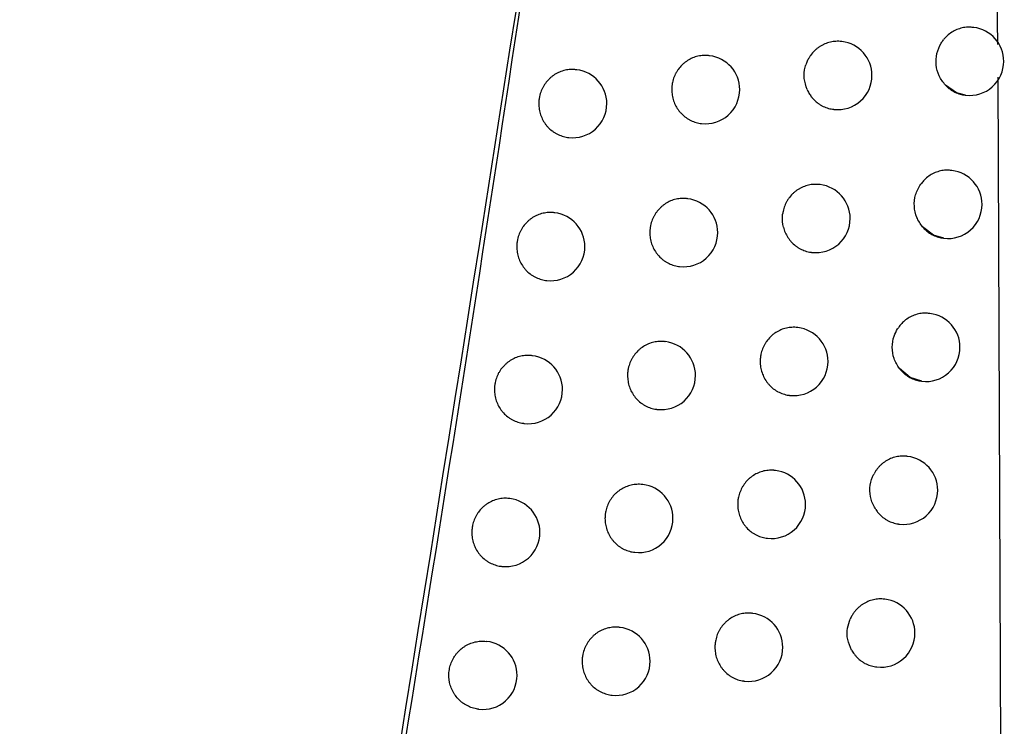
# Model space of a CAD drawing. Header units: millimetres. Extents: x -0.66 to 0.91, y -0.4 to 0.64.
# Tile 38 of 241: x -0.1185 to -0.1041, y 0.075 to 0.0853. Entities that reach past the tile are written whole.
import ezdxf

# ---------------------------------------------------------------- set-up
doc = ezdxf.new("R2010")
doc.units = ezdxf.units.MM
doc.layers.add('FORMAT', color=7, linetype='Continuous')

msp = doc.modelspace()

# ---------------------------------------------------------------- linework, layer by layer
at = {"layer": 'FORMAT', "color": 7, "linetype": 'Continuous', "lineweight": 25}
for p, q in [((-0.104168, 0.084961), (-0.104326, 0.095375)), ((-0.104523, 0.085209), (-0.104532, 0.08521)), ((-0.106455, 0.085001), (-0.106464, 0.085002)), ((-0.108395, 0.084794), (-0.108403, 0.084795)), ((-0.110342, 0.084588), (-0.11035, 0.084589)), ((-0.104074, 0.062409), (-0.104163, 0.084479)), ((-0.104648, 0.084216), (-0.104642, 0.084216)), ((-0.10658, 0.084009), (-0.106574, 0.084008)), ((-0.10852, 0.083802), (-0.108514, 0.083801)), ((-0.110468, 0.083596), (-0.110461, 0.083596)), ((-0.104841, 0.083113), (-0.10485, 0.083114)), ((-0.106775, 0.082905), (-0.106784, 0.082906)), ((-0.108716, 0.082699), (-0.108725, 0.0827)), ((-0.110665, 0.082493), (-0.110673, 0.082494)), ((-0.104966, 0.082121), (-0.10496, 0.08212)), ((-0.1069, 0.081913), (-0.106894, 0.081913)), ((-0.108841, 0.081707), (-0.108835, 0.081706)), ((-0.11079, 0.081501), (-0.110784, 0.0815)), ((-0.105164, 0.081018), (-0.105173, 0.081019)), ((-0.1071, 0.080811), (-0.107108, 0.080812)), ((-0.109042, 0.080604), (-0.10905, 0.080605)), ((-0.110992, 0.080399), (-0.111, 0.0804)), ((-0.105289, 0.080026), (-0.105283, 0.080025)), ((-0.107225, 0.079818), (-0.107219, 0.079818)), ((-0.109167, 0.079612), (-0.109161, 0.079611)), ((-0.111118, 0.079407), (-0.111111, 0.079406)), ((-0.105492, 0.078924), (-0.105501, 0.078925)), ((-0.107429, 0.078716), (-0.107437, 0.078717)), ((-0.109373, 0.07851), (-0.109381, 0.078511)), ((-0.111324, 0.078305), (-0.111332, 0.078306)), ((-0.105617, 0.077931), (-0.105611, 0.077931)), ((-0.107554, 0.077724), (-0.107548, 0.077724)), ((-0.109498, 0.077518), (-0.109492, 0.077517)), ((-0.111449, 0.077313), (-0.111443, 0.077312)), ((-0.105824, 0.07683), (-0.105833, 0.076831)), ((-0.107762, 0.076623), (-0.107771, 0.076624)), ((-0.109707, 0.076417), (-0.109716, 0.076418)), ((-0.11166, 0.076212), (-0.111668, 0.076213)), ((-0.105949, 0.075838), (-0.105943, 0.075837)), ((-0.107887, 0.075631), (-0.107881, 0.07563)), ((-0.109833, 0.075425), (-0.109826, 0.075424)), ((-0.111786, 0.07522), (-0.111779, 0.075219))]:
    msp.add_line(p, q, dxfattribs=at)
at = {"layer": 'FORMAT', "color": 7, "linetype": 'Continuous', "lineweight": 25, "flags": 128}
for points in [[(-0.104642, 0.084216), (-0.104773, 0.08425), (-0.104937, 0.084362)], [(-0.10496, 0.08212), (-0.10511, 0.082163), (-0.105272, 0.082285)], [(-0.105283, 0.080025), (-0.105454, 0.080078), (-0.105613, 0.080211)]]:
    msp.add_lwpolyline(points, dxfattribs=at)
at = {"layer": 'FORMAT', "color": 7, "linetype": 'Continuous', "lineweight": 25}
for centre, start, end in [((-0.104582, 0.084712), 0, 83.1656), ((-0.106514, 0.084505), 0, 83.1656), ((-0.108454, 0.084298), 0, 83.1656), ((-0.104582, 0.084712), 263.1656, 0), ((-0.110402, 0.084092), 0, 83.1656), ((-0.106514, 0.084505), 263.1656, 0), ((-0.108454, 0.084298), 263.1656, 0), ((-0.110402, 0.084092), 263.1656, 0), ((-0.104901, 0.082616), 0, 83.1656), ((-0.106834, 0.082409), 0, 83.1656), ((-0.108776, 0.082202), 0, 83.1656), ((-0.104901, 0.082616), 263.1656, 0), ((-0.110724, 0.081997), 0, 83.1656), ((-0.106834, 0.082409), 263.1656, 0), ((-0.108776, 0.082202), 263.1656, 0), ((-0.110724, 0.081997), 263.1656, 0), ((-0.105224, 0.080521), 0, 83.1656), ((-0.107159, 0.080314), 0, 83.1656), ((-0.109102, 0.080108), 0, 83.1656), ((-0.105224, 0.080521), 263.1656, 0), ((-0.111052, 0.079902), 0, 83.1656), ((-0.107159, 0.080314), 263.1656, 0), ((-0.109102, 0.080108), 263.1656, 0), ((-0.111052, 0.079902), 263.1656, 0), ((-0.105551, 0.078427), 0, 83.1656), ((-0.107488, 0.07822), 0, 83.1656), ((-0.109432, 0.078014), 0, 83.1656), ((-0.105551, 0.078427), 263.1656, 0), ((-0.111383, 0.077808), 0, 83.1656), ((-0.107488, 0.07822), 263.1656, 0), ((-0.109432, 0.078014), 263.1656, 0), ((-0.111383, 0.077808), 263.1656, 0), ((-0.105884, 0.076334), 0, 83.1656), ((-0.107822, 0.076127), 0, 83.1656), ((-0.109767, 0.075921), 0, 83.1656), ((-0.105884, 0.076334), 263.1656, 0), ((-0.111719, 0.075715), 0, 83.1656), ((-0.107822, 0.076127), 263.1656, 0), ((-0.109767, 0.075921), 263.1656, 0), ((-0.111719, 0.075715), 263.1656, 0)]:
    msp.add_arc(centre, 0.0005, start, end, dxfattribs=at)
for points, knots in [([(-0.123089, 0.021373), (-0.12168, 0.027961), (-0.118862, 0.041138), (-0.115148, 0.061018), (-0.111776, 0.080972), (-0.109875, 0.094334), (-0.108924, 0.101017)], [0, 0, 0, 0, 0.249742, 0.499588, 0.749742, 1, 1, 1, 1]), ([(-0.110005, 0.093385), (-0.11188, 0.081283), (-0.11475, 0.062761), (-0.119355, 0.03878), (-0.121925, 0.026883), (-0.123123, 0.021338)], [0, 0, 0, 0, 0.50155, 0.767642, 1, 1, 1, 1]), ([(-0.104532, 0.085208), (-0.104551, 0.08521), (-0.104598, 0.085216), (-0.104672, 0.085208), (-0.104752, 0.085186), (-0.104828, 0.085151), (-0.104887, 0.085108), (-0.104934, 0.085066), (-0.104956, 0.085039), (-0.104967, 0.085025)], [0, 0, 0, 0, 0.11851, 0.284508, 0.455316, 0.621324, 0.792196, 0.895522, 1, 1, 1, 1]), ([(-0.106464, 0.085002), (-0.10647, 0.085002), (-0.106489, 0.085005), (-0.106523, 0.085006), (-0.106564, 0.085004), (-0.106605, 0.084998), (-0.106645, 0.084989), (-0.106685, 0.084976), (-0.106723, 0.08496), (-0.10676, 0.084941), (-0.106795, 0.084919), (-0.106829, 0.084893), (-0.10687, 0.084856), (-0.106906, 0.084813), (-0.106935, 0.084769), (-0.106956, 0.084732), (-0.106972, 0.084696), (-0.106981, 0.084669), (-0.106984, 0.08466)], [0, 0, 0, 0, 0.026839, 0.089598, 0.150401, 0.211626, 0.274182, 0.337199, 0.397995, 0.459216, 0.521777, 0.584803, 0.645377, 0.768601, 0.831404, 0.873206, 0.957483, 1, 1, 1, 1]), ([(-0.104937, 0.084362), (-0.104971, 0.084406), (-0.105039, 0.084493), (-0.10508, 0.084659), (-0.10507, 0.084828), (-0.105021, 0.084951), (-0.104978, 0.085011), (-0.104967, 0.085025)], [0, 0, 0, 0, 0.230864, 0.461726, 0.692625, 0.923535, 1, 1, 1, 1]), ([(-0.108403, 0.084794), (-0.10841, 0.084795), (-0.10843, 0.084799), (-0.108464, 0.084799), (-0.108505, 0.084797), (-0.108546, 0.084791), (-0.108586, 0.084782), (-0.108626, 0.08477), (-0.108677, 0.084748), (-0.108725, 0.08472), (-0.10877, 0.084686), (-0.108811, 0.084649), (-0.108848, 0.084606), (-0.108878, 0.084559), (-0.108905, 0.08451), (-0.108926, 0.084457), (-0.108941, 0.084399), (-0.108949, 0.084351), (-0.10895, 0.084316), (-0.10895, 0.084298)], [0, 0, 0, 0, 0.023228, 0.074216, 0.12353, 0.173185, 0.223921, 0.27503, 0.324337, 0.424631, 0.475741, 0.524941, 0.625023, 0.676026, 0.725075, 0.824847, 0.875692, 0.9375, 1, 1, 1, 1]), ([(-0.106966, 0.0843), (-0.106984, 0.084353), (-0.107018, 0.08446), (-0.107006, 0.084586), (-0.106987, 0.084649), (-0.106984, 0.08466)], [0, 0, 0, 0, 0.455595, 0.911189, 1, 1, 1, 1]), ([(-0.110351, 0.084588), (-0.110357, 0.084589), (-0.110378, 0.084593), (-0.110412, 0.084593), (-0.110453, 0.084591), (-0.110494, 0.084586), (-0.110535, 0.084576), (-0.110575, 0.084564), (-0.110626, 0.084542), (-0.110674, 0.084514), (-0.110719, 0.084481), (-0.11076, 0.084443), (-0.110797, 0.0844), (-0.110827, 0.084354), (-0.110854, 0.084304), (-0.110875, 0.084252), (-0.11089, 0.084194), (-0.110898, 0.084145), (-0.110899, 0.08411), (-0.1109, 0.084092)], [0, 0, 0, 0, 0.024275, 0.075197, 0.124386, 0.173916, 0.224523, 0.275502, 0.324686, 0.424727, 0.475704, 0.524838, 0.624779, 0.675706, 0.724771, 0.824571, 0.875426, 0.937367, 1, 1, 1, 1]), ([(-0.104937, 0.084362), (-0.104923, 0.084349), (-0.104897, 0.084323), (-0.104845, 0.084285), (-0.10478, 0.08425), (-0.104711, 0.084226), (-0.104666, 0.08422), (-0.104648, 0.084218)], [0, 0, 0, 0, 0.167532, 0.337277, 0.581894, 0.833489, 1, 1, 1, 1]), ([(-0.10895, 0.084298), (-0.10895, 0.084284), (-0.108949, 0.084257), (-0.108944, 0.084215), (-0.108936, 0.084174), (-0.108924, 0.084133), (-0.108904, 0.084081), (-0.108877, 0.084032), (-0.108845, 0.083987), (-0.108809, 0.083944), (-0.108768, 0.083907), (-0.108723, 0.083875), (-0.108676, 0.083847), (-0.108625, 0.083825), (-0.108572, 0.083811), (-0.108541, 0.083804), (-0.108524, 0.083803), (-0.10852, 0.083803)], [0, 0, 0, 0, 0.05682, 0.114034, 0.172494, 0.231383, 0.288203, 0.403769, 0.462653, 0.519536, 0.635224, 0.694167, 0.751208, 0.867218, 0.926324, 0.983546, 1, 1, 1, 1]), ([(-0.106966, 0.0843), (-0.106962, 0.084291), (-0.106949, 0.084263), (-0.106928, 0.084227), (-0.106902, 0.084191), (-0.106869, 0.084151), (-0.106828, 0.084114), (-0.106783, 0.084082), (-0.106736, 0.084054), (-0.106686, 0.084032), (-0.106633, 0.084018), (-0.106602, 0.084011), (-0.106584, 0.08401), (-0.10658, 0.084009)], [0, 0, 0, 0, 0.059975, 0.181053, 0.242227, 0.322072, 0.484452, 0.567175, 0.647419, 0.810608, 0.893742, 0.974423, 1, 1, 1, 1]), ([(-0.1109, 0.084092), (-0.110899, 0.084079), (-0.110899, 0.084051), (-0.110893, 0.084009), (-0.110885, 0.083968), (-0.110873, 0.083927), (-0.110853, 0.083875), (-0.110826, 0.083826), (-0.110794, 0.08378), (-0.110758, 0.083738), (-0.110716, 0.083701), (-0.110671, 0.083669), (-0.110623, 0.083641), (-0.110572, 0.083619), (-0.110519, 0.083605), (-0.110488, 0.083598), (-0.110471, 0.083597), (-0.110468, 0.083597)], [0, 0, 0, 0, 0.056941, 0.114278, 0.172862, 0.231877, 0.288818, 0.404634, 0.463646, 0.520612, 0.636474, 0.695508, 0.752542, 0.868544, 0.927649, 0.98477, 1, 1, 1, 1]), ([(-0.104851, 0.083112), (-0.10487, 0.083115), (-0.104916, 0.08312), (-0.104991, 0.083112), (-0.10507, 0.083091), (-0.105146, 0.083055), (-0.105209, 0.08301), (-0.105261, 0.082961), (-0.105287, 0.082927), (-0.1053, 0.08291)], [0, 0, 0, 0, 0.113685, 0.27188, 0.434661, 0.592861, 0.755692, 0.876814, 1, 1, 1, 1]), ([(-0.106784, 0.082906), (-0.10679, 0.082907), (-0.10681, 0.08291), (-0.106843, 0.08291), (-0.106884, 0.082908), (-0.106925, 0.082903), (-0.106966, 0.082894), (-0.107005, 0.082881), (-0.107043, 0.082865), (-0.10708, 0.082846), (-0.107115, 0.082823), (-0.107149, 0.082798), (-0.10719, 0.08276), (-0.107227, 0.082717), (-0.107257, 0.08267), (-0.107284, 0.082621), (-0.107305, 0.082568), (-0.107318, 0.082518), (-0.107322, 0.082494), (-0.107323, 0.082484)], [0, 0, 0, 0, 0.024312, 0.080344, 0.134609, 0.18925, 0.24508, 0.301321, 0.35558, 0.410217, 0.46605, 0.522297, 0.576374, 0.686381, 0.742447, 0.796257, 0.90572, 0.961506, 1, 1, 1, 1]), ([(-0.105272, 0.082285), (-0.105304, 0.08233), (-0.105368, 0.082421), (-0.105401, 0.082588), (-0.105385, 0.082761), (-0.105329, 0.08286), (-0.1053, 0.08291)], [0, 0, 0, 0, 0.247892, 0.495782, 0.743707, 1, 1, 1, 1]), ([(-0.108725, 0.082699), (-0.108731, 0.0827), (-0.108751, 0.082704), (-0.108785, 0.082704), (-0.108826, 0.082702), (-0.108867, 0.082696), (-0.108908, 0.082687), (-0.108948, 0.082674), (-0.108999, 0.082653), (-0.109047, 0.082625), (-0.109091, 0.082591), (-0.109133, 0.082553), (-0.109169, 0.082511), (-0.1092, 0.082464), (-0.109227, 0.082415), (-0.109248, 0.082362), (-0.109262, 0.082304), (-0.10927, 0.082255), (-0.109271, 0.08222), (-0.109272, 0.082203)], [0, 0, 0, 0, 0.023443, 0.074419, 0.123707, 0.173337, 0.224047, 0.27513, 0.324412, 0.424656, 0.475738, 0.524925, 0.624979, 0.675966, 0.725018, 0.824795, 0.875641, 0.937474, 1, 1, 1, 1]), ([(-0.110673, 0.082493), (-0.11068, 0.082494), (-0.1107, 0.082498), (-0.110735, 0.082498), (-0.110776, 0.082496), (-0.110817, 0.08249), (-0.110858, 0.082481), (-0.110897, 0.082468), (-0.110949, 0.082447), (-0.110997, 0.082419), (-0.111041, 0.082385), (-0.111083, 0.082348), (-0.11112, 0.082305), (-0.11115, 0.082258), (-0.111177, 0.082209), (-0.111198, 0.082157), (-0.111213, 0.082099), (-0.111221, 0.08205), (-0.111222, 0.082015), (-0.111223, 0.081997)], [0, 0, 0, 0, 0.0244111, 0.0753251, 0.1244979, 0.174012, 0.224603, 0.2755662, 0.3247346, 0.4247443, 0.4757059, 0.5248313, 0.6247547, 0.6756731, 0.7247394, 0.8245425, 0.8753992, 0.937353, 1, 1, 1, 1]), ([(-0.107313, 0.082282), (-0.107322, 0.082337), (-0.107334, 0.082405), (-0.107325, 0.082472), (-0.107323, 0.082484)], [0, 0, 0, 0, 0.822862, 1, 1, 1, 1]), ([(-0.109272, 0.082203), (-0.109272, 0.082189), (-0.109271, 0.082161), (-0.109266, 0.08212), (-0.109257, 0.082078), (-0.109246, 0.082038), (-0.109225, 0.081986), (-0.109199, 0.081936), (-0.109167, 0.081891), (-0.109131, 0.081849), (-0.10909, 0.081811), (-0.109045, 0.081779), (-0.108997, 0.081752), (-0.108946, 0.08173), (-0.108893, 0.081716), (-0.108863, 0.081708), (-0.108845, 0.081708), (-0.108841, 0.081708)], [0, 0, 0, 0, 0.056844, 0.114083, 0.172567, 0.231482, 0.288326, 0.403942, 0.462852, 0.519752, 0.635475, 0.694436, 0.751477, 0.867487, 0.926592, 0.983795, 1, 1, 1, 1]), ([(-0.107313, 0.082282), (-0.10731, 0.082269), (-0.107302, 0.082243), (-0.107283, 0.082192), (-0.107256, 0.082143), (-0.107224, 0.082098), (-0.107189, 0.082056), (-0.107148, 0.082018), (-0.107103, 0.081986), (-0.107056, 0.081959), (-0.107005, 0.081937), (-0.106953, 0.081922), (-0.106922, 0.081916), (-0.106904, 0.081914), (-0.1069, 0.081914)], [0, 0, 0, 0, 0.065831, 0.134675, 0.274696, 0.346038, 0.415012, 0.555285, 0.626747, 0.696035, 0.836942, 0.908727, 0.978357, 1, 1, 1, 1]), ([(-0.105272, 0.082285), (-0.105256, 0.082268), (-0.105225, 0.082235), (-0.105167, 0.082191), (-0.105098, 0.082154), (-0.105029, 0.08213), (-0.104984, 0.082124), (-0.104966, 0.082122)], [0, 0, 0, 0, 0.189757, 0.383264, 0.6113, 0.845851, 1, 1, 1, 1]), ([(-0.111223, 0.081997), (-0.111222, 0.081983), (-0.111222, 0.081956), (-0.111216, 0.081914), (-0.111208, 0.081873), (-0.111196, 0.081832), (-0.111176, 0.08178), (-0.111149, 0.081731), (-0.111117, 0.081685), (-0.11108, 0.081643), (-0.111039, 0.081605), (-0.110994, 0.081573), (-0.110946, 0.081546), (-0.110895, 0.081524), (-0.110842, 0.08151), (-0.110811, 0.081503), (-0.110794, 0.081502), (-0.11079, 0.081502)], [0, 0, 0, 0, 0.056956, 0.114307, 0.172906, 0.231936, 0.288892, 0.404738, 0.463767, 0.520742, 0.636626, 0.695672, 0.752706, 0.868709, 0.927814, 0.984923, 1, 1, 1, 1]), ([(-0.105173, 0.081017), (-0.105193, 0.08102), (-0.105239, 0.081025), (-0.105314, 0.081017), (-0.105394, 0.080995), (-0.10547, 0.08096), (-0.105536, 0.080913), (-0.105594, 0.080857), (-0.105624, 0.080814), (-0.105639, 0.080792)], [0, 0, 0, 0, 0.108559, 0.258698, 0.413188, 0.563325, 0.717855, 0.857161, 1, 1, 1, 1]), ([(-0.107108, 0.08081), (-0.107114, 0.080812), (-0.107134, 0.080815), (-0.107168, 0.080815), (-0.107209, 0.080814), (-0.10725, 0.080808), (-0.10729, 0.080799), (-0.10733, 0.080786), (-0.107381, 0.080765), (-0.107429, 0.080737), (-0.107474, 0.080703), (-0.107515, 0.080665), (-0.107551, 0.080622), (-0.107582, 0.080575), (-0.107609, 0.080526), (-0.10763, 0.080474), (-0.107644, 0.080416), (-0.107652, 0.080367), (-0.107653, 0.080332), (-0.107654, 0.080314)], [0, 0, 0, 0, 0.0224001, 0.07344, 0.1228531, 0.172609, 0.2234469, 0.2746591, 0.3240661, 0.4245672, 0.4757838, 0.5250401, 0.6252393, 0.6763051, 0.7253407, 0.8250904, 0.8759261, 0.9376174, 1, 1, 1, 1]), ([(-0.105613, 0.080211), (-0.105642, 0.080259), (-0.105701, 0.080353), (-0.105725, 0.080522), (-0.105702, 0.080674), (-0.105658, 0.080758), (-0.105639, 0.080792)], [0, 0, 0, 0, 0.270377, 0.540753, 0.811161, 1, 1, 1, 1]), ([(-0.109051, 0.080604), (-0.109057, 0.080605), (-0.109077, 0.080609), (-0.109111, 0.080609), (-0.109153, 0.080607), (-0.109193, 0.080601), (-0.109234, 0.080592), (-0.109274, 0.080579), (-0.109325, 0.080558), (-0.109373, 0.08053), (-0.109418, 0.080496), (-0.109459, 0.080459), (-0.109495, 0.080416), (-0.109526, 0.080369), (-0.109553, 0.08032), (-0.109574, 0.080268), (-0.109589, 0.08021), (-0.109597, 0.080161), (-0.109598, 0.080126), (-0.109598, 0.080108)], [0, 0, 0, 0, 0.023643, 0.074606, 0.123871, 0.173478, 0.224164, 0.275223, 0.324482, 0.424678, 0.475736, 0.524911, 0.624937, 0.675911, 0.724965, 0.824747, 0.875595, 0.937451, 1, 1, 1, 1]), ([(-0.111, 0.080398), (-0.111007, 0.0804), (-0.111028, 0.080403), (-0.111062, 0.080403), (-0.111103, 0.080402), (-0.111144, 0.080396), (-0.111185, 0.080387), (-0.111225, 0.080374), (-0.111276, 0.080352), (-0.111324, 0.080325), (-0.111369, 0.080291), (-0.11141, 0.080253), (-0.111447, 0.080211), (-0.111478, 0.080164), (-0.111505, 0.080115), (-0.111526, 0.080062), (-0.11154, 0.080004), (-0.111548, 0.079955), (-0.111549, 0.07992), (-0.11155, 0.079903)], [0, 0, 0, 0, 0.0245356, 0.0754419, 0.1246004, 0.1741002, 0.2246766, 0.2756251, 0.3247797, 0.424761, 0.4757079, 0.5248259, 0.6247336, 0.6756435, 0.7247115, 0.8245173, 0.8753751, 0.937341, 1, 1, 1, 1]), ([(-0.107654, 0.080314), (-0.107653, 0.0803), (-0.107653, 0.080273), (-0.107648, 0.080231), (-0.107639, 0.08019), (-0.107627, 0.08015), (-0.107607, 0.080098), (-0.107581, 0.080048), (-0.107549, 0.080003), (-0.107513, 0.079961), (-0.107473, 0.079923), (-0.107428, 0.079891), (-0.107381, 0.079864), (-0.10733, 0.079842), (-0.107277, 0.079827), (-0.107246, 0.07982), (-0.107229, 0.07982), (-0.107225, 0.079819)], [0, 0, 0, 0, 0.05672, 0.113834, 0.172191, 0.230978, 0.287698, 0.403059, 0.461838, 0.518653, 0.634202, 0.69307, 0.750119, 0.866141, 0.925249, 0.982556, 1, 1, 1, 1]), ([(-0.105613, 0.080211), (-0.105613, 0.080211), (-0.105596, 0.08019), (-0.105559, 0.080149), (-0.105494, 0.080098), (-0.105421, 0.080059), (-0.105352, 0.080035), (-0.105307, 0.080029), (-0.105289, 0.080027)], [0, 0, 0, 0, 0.001764, 0.212068, 0.428394, 0.640087, 0.857834, 1, 1, 1, 1]), ([(-0.109598, 0.080108), (-0.109598, 0.080094), (-0.109597, 0.080067), (-0.109592, 0.080025), (-0.109584, 0.079984), (-0.109572, 0.079943), (-0.109552, 0.079891), (-0.109525, 0.079842), (-0.109493, 0.079796), (-0.109457, 0.079754), (-0.109416, 0.079717), (-0.109371, 0.079685), (-0.109323, 0.079657), (-0.109272, 0.079635), (-0.109219, 0.079621), (-0.109188, 0.079614), (-0.109171, 0.079613), (-0.109167, 0.079613)], [0, 0, 0, 0, 0.056866, 0.114128, 0.172636, 0.231574, 0.28844, 0.404103, 0.463036, 0.519951, 0.635708, 0.694686, 0.751726, 0.867735, 0.926841, 0.984025, 1, 1, 1, 1]), ([(-0.11155, 0.079903), (-0.11155, 0.079889), (-0.111549, 0.079861), (-0.111544, 0.07982), (-0.111535, 0.079778), (-0.111523, 0.079738), (-0.111503, 0.079685), (-0.111476, 0.079636), (-0.111444, 0.079591), (-0.111408, 0.079548), (-0.111367, 0.079511), (-0.111321, 0.079479), (-0.111273, 0.079451), (-0.111222, 0.079429), (-0.111169, 0.079415), (-0.111138, 0.079408), (-0.111121, 0.079408), (-0.111118, 0.079407)], [0, 0, 0, 0, 0.056969, 0.114334, 0.172947, 0.231991, 0.28896, 0.404833, 0.463876, 0.520861, 0.636765, 0.695821, 0.752856, 0.868858, 0.927964, 0.985063, 1, 1, 1, 1]), ([(-0.105501, 0.078924), (-0.105507, 0.078925), (-0.105526, 0.078928), (-0.105559, 0.078928), (-0.1056, 0.078927), (-0.105641, 0.078921), (-0.105682, 0.078912), (-0.105721, 0.078899), (-0.10576, 0.078883), (-0.105796, 0.078864), (-0.105832, 0.078841), (-0.105865, 0.078816), (-0.105896, 0.078788), (-0.105924, 0.078757), (-0.10595, 0.078724), (-0.10597, 0.078694), (-0.10598, 0.078675), (-0.105984, 0.078669)], [0, 0, 0, 0, 0.030205, 0.103022, 0.173627, 0.244722, 0.317363, 0.390538, 0.46114, 0.532235, 0.604888, 0.678082, 0.748377, 0.819164, 0.891511, 0.964398, 1, 1, 1, 1]), ([(-0.107437, 0.078716), (-0.107443, 0.078717), (-0.107463, 0.078721), (-0.107497, 0.078721), (-0.107538, 0.078719), (-0.107579, 0.078714), (-0.10762, 0.078705), (-0.107659, 0.078692), (-0.10771, 0.07867), (-0.107759, 0.078642), (-0.107803, 0.078609), (-0.107844, 0.078571), (-0.107881, 0.078528), (-0.107911, 0.078481), (-0.107938, 0.078432), (-0.107959, 0.07838), (-0.107974, 0.078322), (-0.107982, 0.078273), (-0.107983, 0.078238), (-0.107983, 0.07822)], [0, 0, 0, 0, 0.022671, 0.073695, 0.123077, 0.172801, 0.223606, 0.274786, 0.324161, 0.424597, 0.47578, 0.525019, 0.625181, 0.676227, 0.725266, 0.825021, 0.875859, 0.937584, 1, 1, 1, 1]), ([(-0.10596, 0.078144), (-0.105986, 0.078193), (-0.106039, 0.078291), (-0.106052, 0.078462), (-0.106023, 0.078589), (-0.105991, 0.078654), (-0.105984, 0.078669)], [0, 0, 0, 0, 0.302635, 0.605268, 0.907929, 1, 1, 1, 1]), ([(-0.109381, 0.07851), (-0.109387, 0.078511), (-0.109408, 0.078515), (-0.109442, 0.078515), (-0.109483, 0.078513), (-0.109524, 0.078507), (-0.109565, 0.078498), (-0.109604, 0.078485), (-0.109656, 0.078464), (-0.109704, 0.078436), (-0.109748, 0.078402), (-0.10979, 0.078365), (-0.109826, 0.078322), (-0.109857, 0.078275), (-0.109884, 0.078226), (-0.109905, 0.078174), (-0.109919, 0.078116), (-0.109927, 0.078067), (-0.109928, 0.078032), (-0.109929, 0.078014)], [0, 0, 0, 0, 0.023828, 0.07478, 0.124023, 0.173609, 0.224272, 0.275309, 0.324547, 0.424699, 0.475735, 0.524897, 0.624899, 0.67586, 0.724917, 0.824703, 0.875553, 0.93743, 1, 1, 1, 1]), ([(-0.111332, 0.078305), (-0.111339, 0.078306), (-0.111359, 0.07831), (-0.111394, 0.07831), (-0.111435, 0.078308), (-0.111476, 0.078302), (-0.111517, 0.078293), (-0.111557, 0.07828), (-0.111608, 0.078259), (-0.111656, 0.078231), (-0.111701, 0.078197), (-0.111742, 0.07816), (-0.111779, 0.078117), (-0.11181, 0.07807), (-0.111837, 0.078021), (-0.111857, 0.077969), (-0.111872, 0.077911), (-0.11188, 0.077862), (-0.111881, 0.077827), (-0.111882, 0.077809)], [0, 0, 0, 0, 0.024649, 0.075548, 0.124694, 0.174181, 0.224744, 0.275679, 0.324821, 0.424777, 0.47571, 0.524822, 0.624715, 0.675618, 0.724687, 0.824495, 0.875354, 0.93733, 1, 1, 1, 1]), ([(-0.107983, 0.07822), (-0.107983, 0.078206), (-0.107982, 0.078179), (-0.107977, 0.078137), (-0.107969, 0.078096), (-0.107957, 0.078055), (-0.107937, 0.078003), (-0.10791, 0.077954), (-0.107878, 0.077909), (-0.107843, 0.077867), (-0.107802, 0.077829), (-0.107757, 0.077797), (-0.10771, 0.077769), (-0.107659, 0.077748), (-0.107606, 0.077733), (-0.107575, 0.077726), (-0.107558, 0.077725), (-0.107554, 0.077725)], [0, 0, 0, 0, 0.056751, 0.113896, 0.172285, 0.231105, 0.287855, 0.40328, 0.462091, 0.518929, 0.634522, 0.693414, 0.750462, 0.866483, 0.925591, 0.982873, 1, 1, 1, 1]), ([(-0.10596, 0.078144), (-0.105953, 0.078134), (-0.105939, 0.078114), (-0.105905, 0.078074), (-0.105865, 0.078037), (-0.10582, 0.078005), (-0.105785, 0.077984), (-0.105748, 0.077966), (-0.10571, 0.077952), (-0.10567, 0.07794), (-0.105639, 0.077934), (-0.105621, 0.077932), (-0.105617, 0.077932)], [0, 0, 0, 0, 0.079477, 0.176245, 0.373036, 0.473286, 0.570641, 0.668665, 0.768793, 0.869646, 0.967632, 1, 1, 1, 1]), ([(-0.109929, 0.078014), (-0.109929, 0.078), (-0.109928, 0.077973), (-0.109923, 0.077931), (-0.109914, 0.07789), (-0.109902, 0.077849), (-0.109882, 0.077797), (-0.109856, 0.077748), (-0.109823, 0.077702), (-0.109787, 0.07766), (-0.109746, 0.077622), (-0.109701, 0.077591), (-0.109654, 0.077563), (-0.109603, 0.077541), (-0.109549, 0.077527), (-0.109519, 0.07752), (-0.109502, 0.077519), (-0.109498, 0.077519)], [0, 0, 0, 0, 0.056887, 0.11417, 0.172699, 0.231658, 0.288545, 0.40425, 0.463206, 0.520135, 0.635922, 0.694916, 0.751955, 0.867964, 0.927071, 0.984238, 1, 1, 1, 1]), ([(-0.111882, 0.077809), (-0.111882, 0.077795), (-0.111881, 0.077767), (-0.111876, 0.077726), (-0.111867, 0.077684), (-0.111855, 0.077644), (-0.111835, 0.077592), (-0.111808, 0.077542), (-0.111776, 0.077497), (-0.11174, 0.077455), (-0.111698, 0.077417), (-0.111653, 0.077385), (-0.111605, 0.077357), (-0.111554, 0.077336), (-0.1115, 0.077321), (-0.11147, 0.077314), (-0.111453, 0.077314), (-0.111449, 0.077314)], [0, 0, 0, 0, 0.056981, 0.114358, 0.172983, 0.23204, 0.289021, 0.404919, 0.463974, 0.520968, 0.63689, 0.695956, 0.75299, 0.868994, 0.928101, 0.98519, 1, 1, 1, 1]), ([(-0.105833, 0.076831), (-0.105839, 0.076831), (-0.105858, 0.076834), (-0.105892, 0.076835), (-0.105933, 0.076833), (-0.105974, 0.076827), (-0.106014, 0.076818), (-0.106054, 0.076806), (-0.106092, 0.07679), (-0.106129, 0.07677), (-0.106164, 0.076748), (-0.106197, 0.076722), (-0.106228, 0.076694), (-0.106257, 0.076664), (-0.106283, 0.07663), (-0.10631, 0.076589), (-0.106325, 0.076558), (-0.106334, 0.07654)], [0, 0, 0, 0, 0.028771, 0.096984, 0.163096, 0.229666, 0.297684, 0.366203, 0.432311, 0.498879, 0.566906, 0.63544, 0.701283, 0.767587, 0.83535, 0.903619, 1, 1, 1, 1]), ([(-0.107771, 0.076623), (-0.107777, 0.076624), (-0.107797, 0.076628), (-0.107831, 0.076628), (-0.107872, 0.076626), (-0.107913, 0.07662), (-0.107953, 0.076611), (-0.107993, 0.076598), (-0.108044, 0.076577), (-0.108093, 0.076549), (-0.108137, 0.076515), (-0.108178, 0.076478), (-0.108215, 0.076435), (-0.108245, 0.076388), (-0.108272, 0.076339), (-0.108293, 0.076286), (-0.108307, 0.076228), (-0.108315, 0.076179), (-0.108317, 0.076144), (-0.108317, 0.076127)], [0, 0, 0, 0, 0.022923, 0.073932, 0.123285, 0.172979, 0.223755, 0.274904, 0.32425, 0.424625, 0.475776, 0.524999, 0.625126, 0.676153, 0.725196, 0.824957, 0.875798, 0.937553, 1, 1, 1, 1]), ([(-0.106313, 0.076084), (-0.106335, 0.076135), (-0.10638, 0.076237), (-0.106382, 0.0764), (-0.106349, 0.076496), (-0.106334, 0.07654)], [0, 0, 0, 0, 0.353567, 0.707132, 1, 1, 1, 1]), ([(-0.109716, 0.076417), (-0.109722, 0.076418), (-0.109743, 0.076422), (-0.109777, 0.076422), (-0.109818, 0.07642), (-0.109859, 0.076414), (-0.1099, 0.076405), (-0.109939, 0.076392), (-0.109991, 0.076371), (-0.110039, 0.076343), (-0.110083, 0.076309), (-0.110125, 0.076272), (-0.110161, 0.076229), (-0.110192, 0.076182), (-0.110219, 0.076133), (-0.11024, 0.07608), (-0.110254, 0.076022), (-0.110263, 0.075974), (-0.110264, 0.075938), (-0.110264, 0.075921)], [0, 0, 0, 0, 0.023998, 0.07494, 0.124164, 0.173729, 0.224372, 0.275388, 0.324606, 0.424718, 0.475733, 0.524885, 0.624865, 0.675813, 0.724872, 0.824663, 0.875514, 0.937411, 1, 1, 1, 1]), ([(-0.112218, 0.075716), (-0.112218, 0.07573), (-0.112217, 0.075757), (-0.112212, 0.075799), (-0.112203, 0.07584), (-0.112191, 0.075881), (-0.112171, 0.075933), (-0.112144, 0.075983), (-0.112111, 0.076028), (-0.112075, 0.076071), (-0.112033, 0.076108), (-0.111987, 0.07614), (-0.111939, 0.076168), (-0.111888, 0.07619), (-0.111835, 0.076204), (-0.11178, 0.076215), (-0.111725, 0.076217), (-0.111683, 0.076215), (-0.111668, 0.076213), (-0.111668, 0.076213)], [0, 0, 0, 0, 0.049033, 0.098407, 0.148854, 0.199673, 0.248706, 0.348437, 0.399254, 0.448305, 0.548071, 0.598906, 0.64799, 0.747825, 0.798694, 0.847811, 0.947713, 0.998617, 1, 1, 1, 1]), ([(-0.108317, 0.076127), (-0.108317, 0.076113), (-0.108316, 0.076085), (-0.108311, 0.076044), (-0.108303, 0.076002), (-0.108291, 0.075962), (-0.108271, 0.07591), (-0.108244, 0.075861), (-0.108212, 0.075815), (-0.108176, 0.075773), (-0.108136, 0.075736), (-0.108091, 0.075704), (-0.108043, 0.075676), (-0.107992, 0.075654), (-0.10794, 0.07564), (-0.107909, 0.075633), (-0.107891, 0.075632), (-0.107887, 0.075632)], [0, 0, 0, 0, 0.0567797, 0.1139541, 0.1723731, 0.2312221, 0.2880017, 0.4034863, 0.462328, 0.5191852, 0.6348206, 0.6937344, 0.7507815, 0.8668012, 0.9259099, 0.9831675, 1, 1, 1, 1]), ([(-0.106313, 0.076084), (-0.1063, 0.076063), (-0.10628, 0.076031), (-0.106238, 0.075981), (-0.106197, 0.075943), (-0.106152, 0.075911), (-0.106117, 0.07589), (-0.10608, 0.075873), (-0.106042, 0.075858), (-0.106002, 0.075847), (-0.105971, 0.07584), (-0.105953, 0.075839), (-0.105949, 0.075838)], [0, 0, 0, 0, 0.158463, 0.247026, 0.427132, 0.518884, 0.607937, 0.697603, 0.789197, 0.881454, 0.971036, 1, 1, 1, 1]), ([(-0.110264, 0.075921), (-0.110264, 0.075907), (-0.110263, 0.075879), (-0.110258, 0.075838), (-0.11025, 0.075796), (-0.110238, 0.075756), (-0.110217, 0.075704), (-0.110191, 0.075654), (-0.110159, 0.075609), (-0.110123, 0.075567), (-0.110081, 0.075529), (-0.110036, 0.075497), (-0.109988, 0.07547), (-0.109937, 0.075448), (-0.109884, 0.075434), (-0.109854, 0.075427), (-0.109837, 0.075426), (-0.109833, 0.075426)], [0, 0, 0, 0, 0.056906, 0.114208, 0.172756, 0.231736, 0.288642, 0.404386, 0.463362, 0.520305, 0.636119, 0.695128, 0.752167, 0.868175, 0.927282, 0.984434, 1, 1, 1, 1]), ([(-0.111785, 0.07522), (-0.111795, 0.075221), (-0.111818, 0.075224), (-0.111855, 0.075233), (-0.111895, 0.075245), (-0.111946, 0.075267), (-0.111994, 0.075294), (-0.112039, 0.075328), (-0.11208, 0.075366), (-0.112116, 0.075408), (-0.112147, 0.075455), (-0.112174, 0.075504), (-0.112194, 0.075556), (-0.112209, 0.075614), (-0.112217, 0.075663), (-0.112218, 0.075698), (-0.112218, 0.075716)], [0, 0, 0, 0, 0.0404247, 0.0992065, 0.1584212, 0.2155285, 0.3316861, 0.3908759, 0.4479384, 0.5640048, 0.623148, 0.6801679, 0.7961467, 0.8552445, 0.9272207, 1, 1, 1, 1])]:
    msp.add_open_spline(points, degree=3, knots=knots, dxfattribs=at)

doc.saveas('drawing.dxf')
